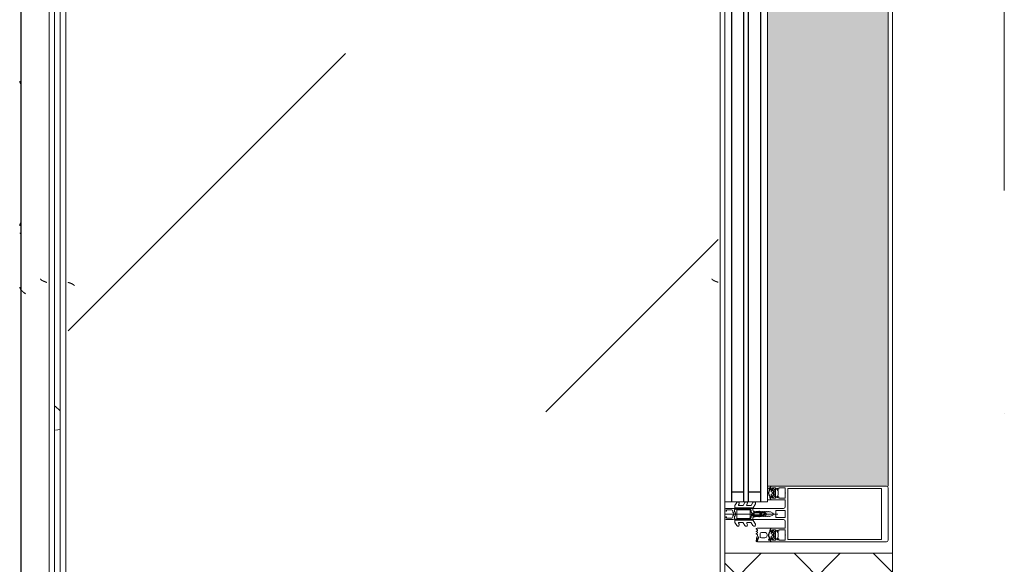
# Model space of a CAD drawing. Header units: millimetres. Extents: x -3267 to 40126, y 29201 to 102288.
# Tile 247 of 256: x 9044 to 9926, y 67469 to 67956. Entities that reach past the tile are written whole.
import ezdxf

# ---------------------------------------------------------------- set-up
doc = ezdxf.new("R2010")
doc.units = ezdxf.units.MM
doc.linetypes.add('4_ Штрихпунктир_ 10 х 2 мм', pattern=[1400, 1000, -200, 0, -200])
for name, color, linetype, lineweight in [('A-DETL-GENF-OTLN', 7, 'Continuous', 9), ('A-GLAZ-CURT-OTLN', 7, 'Continuous', 9), ('A-GLAZ-CWMG-OTLN', 7, 'Continuous', 9), ('A-WALL-____-MCUT', 7, 'Continuous', 9), ('A-WALL-____-OTLN', 7, 'Continuous', 9), ('A-WALL-____-PATT', 7, 'Continuous', 9), ('M-EQPM-____-OTLN', 7, 'Continuous', 9), ('S-GRID-____-OTLN', 7, 'Continuous', 9)]:
    doc.layers.add(name, color=color, linetype=linetype, lineweight=lineweight)

# ---------------------------------------------------------------- blocks, each defined once
blk = doc.blocks.new('FP_136-ВКК_02_К1_З_ЭОМ_кабель_')
at = {"layer": 'M-EQPM-____-OTLN', "color": 253, "true_color": 0xaaaaaa}
for p, q in [((1600, 630.11), (0, 630.11)), ((886.2, 630.58), (886.13, 630.01)), ((886.27, 630.99), (886.2, 630.58)), ((886.33, 631.22), (886.27, 630.99)), ((892.83, 631.28), (892.94, 631.27)), ((892.94, 631.27), (893.04, 631.27)), ((893.04, 631.27), (893.15, 631.26)), ((893.15, 631.26), (893.26, 631.25)), ((893.26, 631.25), (893.37, 631.24)), ((893.37, 631.24), (893.48, 631.22)), ((893.48, 631.22), (893.58, 631.2)), ((893.58, 631.2), (893.69, 631.18)), ((893.69, 631.18), (893.8, 631.16)), ((893.8, 631.16), (893.91, 631.13)), ((893.91, 631.13), (894.01, 631.1)), ((894.01, 631.1), (894.12, 631.07)), ((894.12, 631.07), (894.23, 631.04)), ((894.23, 631.04), (894.34, 631)), ((894.34, 631), (894.44, 630.96)), ((894.44, 630.96), (894.55, 630.92)), ((894.55, 630.92), (894.66, 630.88)), ((894.66, 630.88), (894.77, 630.83)), ((894.77, 630.83), (894.88, 630.78)), ((894.88, 630.78), (894.98, 630.73)), ((894.98, 630.73), (895.09, 630.68)), ((895.09, 630.68), (895.2, 630.62)), ((895.2, 630.62), (895.31, 630.57)), ((895.31, 630.57), (895.41, 630.51)), ((895.41, 630.51), (895.52, 630.44)), ((895.52, 630.44), (895.63, 630.38)), ((895.63, 630.38), (895.74, 630.31)), ((895.74, 630.31), (895.84, 630.24)), ((895.84, 630.24), (895.95, 630.17)), ((895.95, 630.17), (896.06, 630.1)), ((896.06, 630.1), (896.17, 630.02)), ((1019.92, 630.11), (1019.82, 630.02)), ((1020.01, 630.19), (1019.92, 630.11)), ((1020.1, 630.27), (1020.01, 630.19)), ((1020.2, 630.35), (1020.1, 630.27)), ((1020.29, 630.42), (1020.2, 630.35)), ((1020.39, 630.49), (1020.29, 630.42)), ((1020.48, 630.56), (1020.39, 630.49)), ((1020.57, 630.63), (1020.48, 630.56)), ((1020.67, 630.69), (1020.57, 630.63)), ((1020.76, 630.75), (1020.67, 630.69)), ((1020.86, 630.81), (1020.76, 630.75)), ((1020.95, 630.86), (1020.86, 630.81)), ((1021.04, 630.91), (1020.95, 630.86)), ((1021.14, 630.96), (1021.04, 630.91)), ((1021.23, 631), (1021.14, 630.96)), ((1021.32, 631.04), (1021.23, 631)), ((1021.42, 631.08), (1021.32, 631.04)), ((1021.51, 631.12), (1021.42, 631.08)), ((1021.61, 631.15), (1021.51, 631.12)), ((1021.7, 631.17), (1021.61, 631.15)), ((1021.79, 631.2), (1021.7, 631.17)), ((1021.89, 631.22), (1021.79, 631.2)), ((1021.98, 631.24), (1021.89, 631.22)), ((1022.08, 631.25), (1021.98, 631.24)), ((1022.17, 631.26), (1022.08, 631.25)), ((1022.26, 631.27), (1022.17, 631.26)), ((1022.36, 631.28), (1022.26, 631.27))]:
    blk.add_line(p, q, dxfattribs=at)
blk = doc.blocks.new('ПР_Крышка пояса - Тип 1-V135-ВКК_02_К1_З_ЭОМ_кабель_')
at = {"layer": 'M-EQPM-____-OTLN', "true_color": 0xaaaaaa}
h = blk.add_hatch(dxfattribs=at)
h.set_pattern_fill('FP_64', color=253, style=0, pattern_type=2)
h.set_pattern_definition([(320.116, (-67160, 7884.42), (-31.8804, -362.8687), [38.035, -418.388]), (264.979, (-67160, 7884.4), (382.1136, 70.1924), [30.356, -333.911]), (10.409, (-67162.66, 7854.18), (350.2335, -292.6756), [32.376, -356.132]), (316.302, (-67058.4, 7884.4), (-84.086, -539.927), [57.037, -627.411]), (6.609, (-67065.4, 7839.4), (494.8554, -472.8508), [48.567, -534.241]), (261.148, (-67058.4, 7884.4), (494.8496, -472.857), [45.536, -500.899]), (291.079, (-67083.8, 7833.83), (-204.5313, -301.9806), [37.963, -417.597]), (235.89, (-67083.8, 7833.83), (368.3755, -123.0973), [30.394, -334.332]), (341.523, (-67100.84, 7808.66), (163.8489, -425.0748), [32.367, -356.032]), (307.614, (-67160, 7884.42), (169.11016, -6.15234), [16.721, -313.638, 16.721, -322.758, -335.679]), (307.614, (-67160, 7884.42), (169.11016, -6.15234), [-669.838, 16.721, -318.958]), (277.531, (-67160, 7884.42), (200.36217, -133.088), [16.696, -176.575, 16.696, -305.591, -127.751]), (277.531, (-67160, 7884.42), (200.36217, -133.088), [-515.558, 16.696, -111.055]), (237.393, (-67160, 7997.24), (-11.4573, -270.066), [16.715, -109.913, 16.715, -378.366, -524.242]), (237.393, (-67160, 7997.24), (-11.4573, -270.066), [-521.709, 16.715, -507.527]), (227.382, (-67160, 8047.83), (50.8514, -295.0393), [16.727, -148.004, 16.727, -618.375]), (227.382, (-67160, 8047.83), (50.8514, -295.0393), [-181.458, -245.829, 16.727, -355.819])])
h.paths.add_polyline_path([(0, 600), (0, 600), (84.49, 595), (1600, 595), (1600, 600), (0, 600)])
h.paths.add_polyline_path([(0, 595), (35.28, 595), (0, 597.49)])
at = {"layer": 'M-EQPM-____-OTLN', "color": 253, "true_color": 0xaaaaaa}
blk.add_blockref('FP_136-ВКК_02_К1_З_ЭОМ_кабель_', (0, 0), dxfattribs=at)
blk = doc.blocks.new('АРФ_Витраж_Остекление - SI_38mm_TripGlz-4699070-ВКК_02_К1_З_ЭОМ_кабель_')
at = {"layer": 'A-GLAZ-CURT-OTLN', "color": 253, "true_color": 0xaaaaaa}
for p, q in [((-454, 0), (-454, -38)), ((454, -38), (454, 0)), ((-454, -38), (454, -38))]:
    blk.add_line(p, q, dxfattribs=at)
at = {"layer": 'A-GLAZ-CURT-OTLN', "color": 253, "lineweight": 25, "true_color": 0xaaaaaa}
for p, q in [((-454, -6), (454, -6)), ((-445, -6), (-445, -17)), ((445, -6), (445, -17)), ((-454, -17), (454, -17)), ((-454, -21), (454, -21)), ((-445, -21), (-445, -32)), ((445, -21), (445, -32)), ((-454, -32), (454, -32))]:
    blk.add_line(p, q, dxfattribs=at)
blk = doc.blocks.new('Rectangular Mullion - FWS-50-HI_Mull_CovCap-20mm_Mull-105mm_zoloto-5843151-ВКК_02_К1_З_ЭОМ_кабель_')
at = {"layer": 'A-GLAZ-CWMG-OTLN', "true_color": 0xf8f3e1}
blk.add_hatch(color=7, dxfattribs=at).paths.add_polyline_path([(8096, 74220), (8096, 75100), (7988, 75100), (7988, 74220), (8080.3, 74220)])
at = {"layer": 'A-GLAZ-CWMG-OTLN', "color": 253, "true_color": 0xaaaaaa}
blk.add_line((8096, 74220), (8096, 75100), dxfattribs=at)
blk = doc.blocks.new('Rectangular Mullion - HI_CovCap-20mm_Mull-105mm-V275-ВКК_02_К1_З_ЭОМ_кабель_')
at = {"layer": 'A-DETL-GENF-OTLN', "color": 253, "true_color": 0xaaaaaa}
for p, q in [((-25, 144.5), (-25, 130.68)), ((23.5, 146), (-23.5, 146)), ((25, 130.68), (25, 144.5)), ((-25, 136), (-25, 59.4)), ((-22.9, 135.44), (-22.9, 59.4)), ((22.9, 136), (22.9, 59.4)), ((25, 136), (25, 59.4)), ((-12.6, 53.5), (-12.6, 41.4)), ((-3.2, 46.1), (-3.2, 53.5)), ((-2.7, 54), (2.7, 54)), ((3.2, 53.5), (3.2, 46.1)), ((12.6, 41.4), (12.6, 53.5)), ((-21.76, 44.51), (-22.58, 43.54)), ((-22.24, 46.35), (-21.18, 47.41)), ((-20.47, 47.7), (-17.13, 47.7)), ((-16.42, 47.41), (-15.36, 46.35)), ((-15.02, 43.54), (-15.84, 44.51)), ((-5, 25.5), (-5, 52.5)), ((2.7, 45.6), (-2.7, 45.6)), ((0, 47.27), (0, 0)), ((5, 52.5), (5, 25.5)), ((15.02, 43.54), (15.84, 44.51)), ((15.36, 46.35), (16.42, 47.41)), ((17.13, 47.7), (20.47, 47.7)), ((21.18, 47.41), (22.24, 46.35)), ((21.76, 44.51), (22.58, 43.54)), ((-22.3, 40.8), (-22.9, 40.8)), ((-22.9, 40.2), (-21.62, 40.2)), ((-22.27, 39.59), (-22.55, 39.1)), ((-21.2, 42.9), (-21.2, 41.7)), ((-21.2, 32.6), (-21.2, 35.6)), ((-21.07, 39.62), (-21.08, 39.77)), ((-19.5, 43.4), (-20.7, 43.4)), ((-20.7, 41.2), (-20.42, 41.2)), ((-20.48, 39.51), (-20.66, 39.4)), ((-20.16, 41.35), (-19.24, 42.95)), ((-19.97, 39.2), (-20.02, 39.33)), ((-17.65, 44), (-19.95, 44)), ((-19.33, 39.22), (-19.48, 39.08)), ((-19.2, 37.6), (-18.4, 37.6)), ((-18.77, 39.04), (-18.85, 39.17)), ((-18.36, 42.95), (-17.44, 41.35)), ((-18.16, 39.23), (-18.26, 39.06)), ((-16.9, 43.4), (-18.1, 43.4)), ((-17.56, 39.21), (-17.67, 39.31)), ((-17.18, 41.2), (-16.9, 41.2)), ((-17.02, 39.56), (-17.07, 39.36)), ((-16.46, 39.68), (-16.59, 39.75)), ((-16.4, 41.7), (-16.4, 42.9)), ((-16.4, 35.6), (-16.4, 32.6)), ((-14.64, 40.8), (-15.29, 40.8)), ((-0.87, 36.5), (-1.7, 35.06)), ((-1.12, 34.47), (-0.43, 35.65)), ((0.43, 35.65), (1.12, 34.47)), ((1.7, 35.06), (0.87, 36.5)), ((14.64, 40.8), (15.29, 40.8)), ((16.4, 41.7), (16.4, 42.9)), ((16.46, 39.68), (16.59, 39.75)), ((16.9, 43.4), (18.1, 43.4)), ((17.18, 41.2), (16.9, 41.2)), ((17.02, 39.56), (17.07, 39.36)), ((18.36, 42.95), (17.44, 41.35)), ((17.56, 39.21), (17.67, 39.31)), ((17.65, 44), (19.95, 44)), ((18.16, 39.23), (18.26, 39.06)), ((18.77, 39.04), (18.85, 39.17)), ((20.16, 41.35), (19.24, 42.95)), ((19.33, 39.22), (19.48, 39.08)), ((19.5, 43.4), (20.7, 43.4)), ((19.97, 39.2), (20.02, 39.33)), ((20.7, 41.2), (20.42, 41.2)), ((20.48, 39.51), (20.66, 39.4)), ((21.07, 39.62), (21.08, 39.77)), ((21.2, 42.9), (21.2, 41.7)), ((22.9, 40.2), (21.62, 40.2)), ((22.27, 39.59), (22.55, 39.1)), ((22.3, 40.8), (22.9, 40.8)), ((-24.8, 29.2), (-23.51, 29.2)), ((-24.76, 28.3), (-24.76, 28.2)), ((-24.56, 28), (-23.89, 28)), ((-23.55, 28.9), (-24.16, 28.9)), ((-23.1, 29.29), (-20.89, 30.27)), ((-17.4, 31.6), (-20.2, 31.6)), ((-18.43, 28.95), (-17.96, 28.15)), ((-17.44, 28.15), (-16.96, 28.99)), ((-16.25, 28.99), (-15.76, 28.15)), ((-15.24, 28.15), (-14.75, 28.99)), ((-14.04, 28.99), (-13.55, 28.15)), ((-9.07, 27.17), (-5.65, 25.19)), ((-2.24, 31), (-2.45, 30.87)), ((-2.45, 30.53), (-2.25, 30.41)), ((-1.89, 34.49), (-2.1, 32.75)), ((-1.33, 33.68), (-1.33, 33.78)), ((-1.25, 31.1), (0.74, 31.1)), ((-0.6, 32.5), (-0.6, 32.42)), ((0.84, 33), (-0.1, 33)), ((0.6, 32.3), (0.93, 32.3)), ((1.02, 31.78), (0.74, 32.06)), ((1.33, 33.78), (1.33, 33.68)), ((2.1, 32.75), (1.89, 34.49)), ((2.45, 30.87), (2.24, 31)), ((2.25, 30.41), (2.45, 30.53)), ((5.65, 25.19), (9.07, 27.17)), ((-7.75, 16.23), (-10.41, 17.77)), ((-7.75, 23.52), (-10.33, 25.01)), ((-9.07, 19.88), (-8.25, 19.41)), ((-7.5, 19.84), (-7.5, 23.08)), ((-5.4, 9.3), (-5.4, 24.76)), ((-3.5, 25), (-4.5, 25)), ((-3.9, 22), (-3.9, 11)), ((-3.4, 22.5), (3.4, 22.5)), ((-3.3, 23.5), (-1.9, 23.5)), ((-1.7, 23.7), (-1.7, 24.9)), ((-1.4, 24.49), (-1.4, 23.99)), ((-1.1, 23.82), (-0.5, 24.17)), ((0.3, 26.2), (-1.09, 26.2)), ((0.43, 25), (0.2, 25)), ((0.34, 25.28), (0.58, 25.52)), ((0.5, 24.17), (1.42, 23.63)), ((1.92, 23.5), (3.3, 23.5)), ((4.5, 25), (3.5, 25)), ((3.9, 11), (3.9, 22)), ((4.3, 22.5), (4.3, 9.4)), ((5.4, 24.76), (5.4, 9.3)), ((7.5, 23.08), (7.5, 19.84)), ((10.33, 25.01), (7.75, 23.52)), ((10.41, 17.77), (7.75, 16.23)), ((8.25, 19.41), (9.07, 19.88)), ((-7.62, 8.87), (-10.41, 10.48)), ((-9.07, 12.6), (-8.25, 12.12)), ((-7.5, 12.55), (-7.5, 15.8)), ((3.4, 10.5), (-3.4, 10.5)), ((-1.7, 9), (-2, 8.69)), ((2, 8.69), (1.7, 9)), ((7.5, 15.8), (7.5, 12.55)), ((10.41, 10.48), (7.62, 8.87)), ((8.25, 12.12), (9.07, 12.6)), ((-5.9, 8.8), (-7.37, 8.8)), ((-5, 1), (-5, 6.7)), ((-2.71, 8.4), (-4.02, 8.4)), ((-3.7, 1.7), (-3.7, 6)), ((-2.7, 7), (-2.13, 7)), ((-1.42, 7.29), (-0.71, 8.01)), ((0.71, 8.01), (1.42, 7.29)), ((2.13, 7), (2.7, 7)), ((3.3, 8.4), (2.71, 8.4)), ((3.7, 6), (3.7, 1.7)), ((7.37, 8.8), (5.9, 8.8))]:
    blk.add_line(p, q, dxfattribs=at)
at = {"layer": 'A-DETL-GENF-OTLN', "color": 253, "true_color": 0xaaaaaa, "flags": 128}
for points in [[(22.9, 130.68), (22.9, 140.2), (-22.9, 140.2), (-22.9, 130.68)], [(-19.05, 45.1), (-23.5, 45.1), (-23.5, 42.4), (-22.3, 42.4), (-22.3, 41.8), (-23.1, 41), (-25, 41), (-25, 57.79), (-25, 61)], [(-19.05, 54), (-23.5, 54), (-23.5, 48.3), (-22.3, 48.3), (-22.3, 47.7), (-22.95, 47.05)], [(22.9, 61), (22.9, 57.79), (22.9, 56.3), (11.2, 56.3), (-11.2, 56.3), (-22.9, 56.3), (-22.9, 57.79), (-22.9, 61)], [(-14.65, 47.05), (-15.3, 47.7), (-15.3, 48.3), (-14.1, 48.3), (-14.1, 54), (-18.55, 54)], [(-6.5, 54), (-11.2, 54), (-12.1, 54)], [(12.1, 54), (11.2, 54), (6.5, 54)], [(18.55, 54), (14.1, 54), (14.1, 48.3), (15.3, 48.3), (15.3, 47.7), (14.65, 47.05)], [(25, 61), (25, 57.79), (25, 41), (23.1, 41), (22.3, 41.8), (22.3, 42.4), (23.5, 42.4), (23.5, 45.1), (19.05, 45.1)], [(22.95, 47.05), (22.3, 47.7), (22.3, 48.3), (23.5, 48.3), (23.5, 54), (19.05, 54)], [(-13.1, 40.9), (-14.4, 40.9), (-15.3, 41.8), (-15.3, 42.4), (-14.1, 42.4), (-14.1, 45.1), (-18.55, 45.1)], [(18.55, 45.1), (14.1, 45.1), (14.1, 42.4), (15.3, 42.4), (15.3, 41.8), (14.4, 40.9), (13.1, 40.9)], [(-23.5, 40.8), (-25, 40.8), (-25, 29.4)], [(-22.5, 43.09), (-22, 42.8), (-22, 42.67)], [(-16.05, 40.2), (-14.75, 40.1), (-16.02, 40.1), (-16.02, 39.94)], [(-15.6, 42.67), (-15.6, 42.8), (-15.1, 43.09)], [(-13.03, 28.15), (-12.6, 28.9), (-12.6, 40.8), (-13.95, 40.8)], [(-0.87, 42.8), (-2, 40.84), (-2, 39.84), (-2.5, 39.55), (-2, 39.26), (-2, 38.04), (-2.5, 37.75), (-2, 37.46), (-2, 36.24), (-2.5, 35.95), (-2, 35.66), (-2, 34.44), (-2.5, 34.15), (-2, 33.86), (-2, 32.64), (-2.5, 32.35), (-2, 32.06), (-2, 30.84), (-2.5, 30.55), (-2, 30.26), (-2, 29.04), (-2.5, 28.75), (-2, 28.46), (-2, 27.24), (-2.5, 26.95), (-2.5, 26)], [(2.5, 26), (2, 26.29), (2, 27.51), (2.5, 27.8), (2, 28.09), (2, 29.31), (2.5, 29.6), (2, 29.89), (2, 31.11), (2.5, 31.4), (2, 31.69), (2, 32.91), (2.5, 33.2), (2, 33.49), (2, 34.71), (2.5, 35), (2, 35.29), (2, 36.51), (2.5, 36.8), (2, 37.09), (2, 38.31), (2.5, 38.6), (2, 38.89), (2, 40.84), (0.87, 42.8)], [(12.6, 38), (12.6, 40.8), (13.95, 40.8)], [(16.05, 40.2), (14.75, 40.1), (16.02, 40.1), (16.02, 39.94)], [(15.6, 42.67), (15.6, 42.8), (15.1, 43.09)], [(22.5, 43.09), (22, 42.8), (22, 42.67)], [(23.5, 40.8), (25, 40.8), (25, 38)], [(-0.35, 31.99), (0.1, 31.73), (-1.23, 31.6)], [(0.4, 31.8), (0.4, 31.9), (0.4, 32.1)], [(-3.41, 25), (-5, 25), (-5, 9.1)], [(-4.51, 8.95), (-4.3, 11), (-4.3, 22.5)], [(-1.55, 25.25), (-1.17, 25.64), (-0.2, 25.7), (-0.42, 25.6), (-1.25, 24.85)], [(-0.1, 25.3), (-0.1, 25.4), (0, 25.42)], [(5, 1), (5, 25), (3.41, 25)], [(-2.65, 1), (-2.65, 1.4), (-3.4, 1.4)], [(3.4, 1.4), (2.65, 1.4), (2.65, 1)]]:
    blk.add_lwpolyline(points, dxfattribs=at)
blk.add_lwpolyline([(0, 37), (0, 35.9)], close=True, dxfattribs=at)
at = {"layer": 'A-DETL-GENF-OTLN', "color": 253, "true_color": 0xaaaaaa}
for centre, radius, start, end in [((-23.5, 144.5), 1.5, 90, 180), ((23.5, 144.5), 1.5, 360, 90), ((-18.8, 53.94), 0.256, 12.68038, 167.31962), ((-12.1, 53.5), 0.5, 90, 180), ((-6.5, 52.5), 1.5, 360, 90), ((-2.7, 53.5), 0.5, 90, 180), ((2.7, 53.5), 0.5, 0, 90), ((6.5, 52.5), 1.5, 90, 180), ((12.1, 53.5), 0.5, 0, 90), ((18.8, 53.94), 0.256, 12.68038, 167.31962), ((-22.59, 46.7), 0.5, 135, 315), ((-21.15, 44), 0.8, 22.61561, 140.00332), ((-20.47, 46.7), 1, 90, 135), ((-19.95, 44.5), 0.5, 202.62239, 269.99966), ((-18.8, 45.04), 0.256, 12.68038, 167.31962), ((-17.65, 44.5), 0.5, 269.99881, 337.37914), ((-16.45, 44), 0.8, 40.00306, 157.37723), ((-17.13, 46.7), 1, 45, 90), ((-15.01, 46.7), 0.5, 225, 45), ((-2.7, 46.1), 0.5, 180, 270), ((2.7, 46.1), 0.5, 270, 0), ((15.01, 46.7), 0.5, 135, 315), ((16.45, 44), 0.8, 22.62277, 139.99694), ((17.13, 46.7), 1, 90, 135), ((17.65, 44.5), 0.5, 202.62086, 270.00119), ((18.8, 45.04), 0.256, 12.68038, 167.31962), ((19.95, 44.5), 0.5, 270.00034, 337.37761), ((21.15, 44), 0.8, 39.99668, 157.38439), ((20.47, 46.7), 1, 45, 90), ((22.59, 46.7), 0.5, 225, 45), ((-22.9, 39.55), 0.65, 90, 270), ((-23.2, 40.8), 0.3, 180, 0), ((-22.9, 39.3), 0.4, 269.99999, 330.00626), ((-22.35, 43.35), 0.3, 140.01031, 239.99507), ((-22.3, 41.1), 0.3, 270.90521, 359.98148), ((-21.41, 39.09), 1, 90.82716, 149.99773), ((-18.96, 41.89), 3.14, 165.49788, 194.50212), ((-21.62, 39.7), 0.5, 54.92212, 90), ((-21.42, 39.75), 0.339, 3.00251, 90.82171), ((-18.8, 43.71), 4.4, 234.92212, 305.84121), ((-20.7, 42.9), 0.5, 89.98992, 180.01008), ((-20.7, 41.7), 0.5, 179.98974, 270.01026), ((-19.2, 35.6), 2, 89.99744, 180.00256), ((-20.8, 39.64), 0.272, 183.0147, 299.98901), ((-20.32, 39.23), 0.316, 18.00331, 119.99297), ((-20.42, 41.5), 0.3, 269.98791, 330.00644), ((-19.69, 39.29), 0.3, 197.9991, 314.99946), ((-19.5, 43.1), 0.3, 329.99756, 90.00642), ((-19.11, 38.99), 0.316, 32.98956, 135.00901), ((-18.52, 39.21), 0.3, 213.00146, 329.99975), ((-18.1, 43.1), 0.3, 89.99872, 209.99731), ((-18.4, 35.6), 2, 0.00207, 89.99793), ((-17.88, 39.07), 0.316, 48.00262, 149.99741), ((-17.36, 39.43), 0.3, 227.99716, 345.00452), ((-17.18, 41.5), 0.3, 209.995, 270.01065), ((-16.73, 39.48), 0.3, 63.00317, 164.99853), ((-16.9, 42.9), 0.5, 0.00918, 89.99082), ((-16.9, 41.7), 0.5, 270.00904, 359.99096), ((-16.32, 39.94), 0.3, 243.00899, 359.98883), ((-16.05, 39.9), 0.3, 90, 125.84121), ((-18.64, 41.89), 3.14, 346.80247, 14.483), ((-15.29, 41.1), 0.3, 166.80247, 270), ((-15.25, 43.35), 0.3, 299.99829, 40.01132), ((-14.83, 40.53), 0.33, 270.00002, 54.90994), ((-14.75, 40.6), 0.5, 269.99115, 352.82633), ((-13.95, 40.5), 0.3, 90.00299, 172.8115), ((-13.1, 41.4), 0.5, 270, 0), ((0, 42.3), 1, 30, 150), ((0, 36), 1, 90.02865, 150), ((0, 35.4), 0.5, 90.0573, 150), ((0, 36), 1, 30, 89.97135), ((0, 35.4), 0.5, 30, 89.9427), ((13.1, 41.4), 0.5, 180, 270), ((13.95, 40.5), 0.3, 7.1885, 89.99701), ((14.75, 40.6), 0.5, 187.17367, 270.00885), ((14.83, 40.53), 0.33, 125.09006, 269.99998), ((15.25, 43.35), 0.3, 139.98868, 240.00171), ((15.29, 41.1), 0.3, 270, 13.19753), ((18.64, 41.89), 3.14, 165.517, 193.19753), ((16.32, 39.94), 0.3, 180.01117, 296.99101), ((16.05, 39.9), 0.3, 54.15879, 90), ((18.8, 43.71), 4.4, 234.15879, 305.07788), ((16.9, 42.9), 0.5, 90.00918, 179.99082), ((16.9, 41.7), 0.5, 180.00904, 269.99096), ((16.73, 39.48), 0.3, 15.00147, 116.99683), ((17.36, 39.43), 0.3, 194.99548, 312.00284), ((17.18, 41.5), 0.3, 269.98935, 330.005), ((17.88, 39.07), 0.316, 30.00259, 131.99738), ((18.1, 43.1), 0.3, 330.00269, 90.00128), ((18.52, 39.21), 0.3, 210.00025, 326.99854), ((19.11, 38.99), 0.316, 44.99099, 147.01044), ((19.5, 43.1), 0.3, 89.99358, 210.00244), ((19.69, 39.29), 0.3, 225.00054, 342.0009), ((20.32, 39.23), 0.316, 60.00703, 161.99669), ((20.42, 41.5), 0.3, 209.99356, 270.01209), ((20.8, 39.64), 0.272, 240.01099, 356.9853), ((20.7, 42.9), 0.5, 359.98992, 90.01008), ((20.7, 41.7), 0.5, 269.98974, 0.01026), ((21.42, 39.75), 0.339, 89.17829, 176.99749), ((21.62, 39.7), 0.5, 90, 125.07788), ((21.41, 39.09), 1, 30.00227, 89.17284), ((18.96, 41.89), 3.14, 345.49788, 14.50212), ((22.3, 41.1), 0.3, 180.01852, 269.09479), ((22.35, 43.35), 0.3, 300.00493, 39.98969), ((22.9, 39.3), 0.4, 209.99374, 270.00001), ((23.2, 40.8), 0.3, 180, 0), ((22.9, 39.55), 0.65, 270, 90), ((-24.8, 29.4), 0.2, 180.00831, 269.99607), ((-24.16, 28.3), 0.6, 89.98982, 180.01236), ((-24.56, 28.2), 0.2, 179.96202, 270.02268), ((-23.89, 38.7), 10.7, 270.00064, 296.66019), ((-23.55, 35.2), 6.3, 270.00036, 298.07213), ((-23.51, 30.2), 1, 270.00453, 293.99379), ((-20.2, 32.6), 1, 179.99283, 270.00717), ((-20.75, 29.95), 0.35, 298.07479, 113.99842), ((-18.86, 28.68), 0.51, 31.80694, 116.66143), ((-17.7, 28.3), 0.3, 209.9964, 330.0036), ((-17.4, 32.6), 1, 270.00127, 359.99873), ((-16.6, 28.79), 0.41, 29.9985, 150.0015), ((-15.5, 28.3), 0.3, 209.9964, 330.0036), ((-14.4, 28.79), 0.41, 30.00523, 149.99477), ((-13.29, 28.3), 0.3, 209.9964, 330.0036), ((-9.68, 26.13), 1.3, 154.41173, 240), ((-9.72, 26.04), 1.3, 60, 150), ((-3.41, 26.5), 1.5, 270, 10.22002), ((-2.35, 30.7), 0.2, 120, 240), ((17.75, 30.31), 20, 179.72362, 190.22002), ((17.75, 30.31), 20, 173, 178.04971), ((-0.4, 34.31), 1.5, 150, 173), ((-1.25, 30.9), 0.2, 90, 179.3132), ((46.55, 30.33), 48, 179.3132, 184.71248), ((46.55, 30.33), 48, 176, 178.23414), ((-1.23, 31.8), 0.2, 178.23414, 270), ((0.27, 33.67), 1.6, 150, 176), ((-0.1, 32.5), 0.5, 90, 180), ((-0.1, 32.42), 0.5, 180, 240), ((0.2, 31.9), 0.2, 240, 0), ((0.2, 31.8), 0.2, 270, 0), ((0.6, 32.1), 0.2, 90, 180), ((0.6, 31.92), 0.2, 45, 180), ((0.74, 31.5), 0.4, 270, 45), ((0.84, 33.5), 0.5, 270, 3.83017), ((0.93, 31.8), 0.5, 1.77701, 90), ((-0.27, 33.67), 1.6, 4, 30), ((-46.55, 30.33), 48, 354.4962, 1.77701), ((-46.55, 30.33), 48, 3.83017, 4), ((0.4, 34.31), 1.5, 7, 30), ((3.41, 26.5), 1.5, 169.77998, 270), ((-17.75, 30.31), 20, 349.77998, 0.27638), ((-17.75, 30.31), 20, 1.95029, 7), ((2.35, 30.7), 0.2, 300, 60), ((9.72, 26.04), 1.3, 30, 120), ((9.68, 26.13), 1.3, 300, 25.58827), ((-9.81, 18.81), 1.2, 150, 240), ((-9.72, 18.76), 1.3, 60, 150), ((-8, 19.84), 0.5, 240, 0), ((-8, 23.08), 0.5, 360, 60), ((-5.9, 24.76), 0.5, 360, 60), ((-4.5, 25.5), 0.5, 180, 270), ((-3.3, 22.5), 1, 90, 180), ((-3.4, 22), 0.5, 90, 180), ((-3.5, 26), 1, 270, 0), ((-1.9, 23.7), 0.2, 270, 0), ((-1.2, 24.9), 0.5, 135, 180), ((-0.9, 24.49), 0.5, 135, 180), ((-1.2, 23.99), 0.2, 180, 300), ((-1.09, 26.4), 0.2, 184.71248, 270), ((-1.02, 25.5), 0.2, 90, 135), ((-0.42, 25.4), 0.2, 90, 135), ((0, 23.3), 1, 60, 120), ((-0.3, 25.4), 0.2, 360, 90), ((-0.2, 25.5), 0.2, 360, 90), ((0.2, 25.3), 0.3, 180, 270), ((0.2, 25.42), 0.2, 180, 315), ((0.3, 25.8), 0.4, 315, 90), ((0.43, 25.8), 0.8, 270, 354.4962), ((1.92, 24.5), 1, 240, 270), ((3.5, 26), 1, 180, 270), ((3.3, 22.5), 1, 360, 90), ((3.4, 22), 0.5, 360, 90), ((4.5, 25.5), 0.5, 270, 360), ((5.9, 24.76), 0.5, 120, 180), ((8, 23.08), 0.5, 120, 180), ((8, 19.84), 0.5, 180, 300), ((9.72, 18.76), 1.3, 30, 120), ((9.81, 18.81), 1.2, 300, 30), ((-9.81, 11.52), 1.2, 150, 240), ((-9.72, 11.47), 1.3, 60, 150), ((-8, 12.55), 0.5, 240, 0), ((-8, 15.8), 0.5, 360, 60), ((-7.37, 9.3), 0.5, 240, 270), ((-5.9, 9.3), 0.5, 270, 0), ((-4, 9.1), 1, 180, 216.8699), ((-4.02, 8.9), 0.5, 174, 270), ((-3.4, 11), 0.5, 180, 270), ((0, 7.3), 2.4, 45, 135), ((3.3, 9.4), 1, 270, 0), ((3.4, 11), 0.5, 270, 0), ((5.9, 9.3), 0.5, 180, 270), ((7.37, 9.3), 0.5, 270, 300), ((8, 15.8), 0.5, 120, 180), ((8, 12.55), 0.5, 180, 300), ((9.72, 11.47), 1.3, 30, 120), ((9.81, 11.52), 1.2, 300, 30), ((-4, 6.7), 1, 143.1301, 180), ((-4, 1), 1, 180, 270), ((-5.6, 7.9), 1, 323.1301, 36.8699), ((-2.7, 6), 1, 90, 180), ((-3.4, 1.7), 0.3, 180, 270), ((-3.65, 1), 1, 270, 0), ((-2.71, 9.4), 1, 270, 315), ((-2.13, 8), 1, 270, 315), ((0, 7.3), 1, 45, 135), ((2.13, 8), 1, 225, 270), ((2.71, 9.4), 1, 225, 270), ((3.65, 1), 1, 180, 270), ((2.7, 6), 1, 360, 90), ((3.4, 1.7), 0.3, 270, 0), ((4, 1), 1, 270, 0)]:
    blk.add_arc(centre, radius, start, end, dxfattribs=at)
blk = doc.blocks.new('FP_554-ВКК_02_К1_З_ЭОМ_кабель_')
at = {"layer": 'M-EQPM-____-OTLN', "color": 7, "true_color": 0xffffff}
for p, q in [((1639.39, 582.49), (1639.34, 582.49)), ((1639.44, 582.5), (1639.39, 582.49)), ((1639.48, 582.51), (1639.44, 582.5)), ((1639.53, 582.52), (1639.48, 582.51)), ((1639.58, 582.54), (1639.53, 582.52)), ((1639.62, 582.56), (1639.58, 582.54)), ((1639.67, 582.58), (1639.62, 582.56)), ((1639.72, 582.61), (1639.67, 582.58)), ((1639.77, 582.64), (1639.72, 582.61)), ((1639.81, 582.67), (1639.77, 582.64)), ((1639.86, 582.7), (1639.81, 582.67)), ((1639.91, 582.74), (1639.86, 582.7)), ((1639.95, 582.78), (1639.91, 582.74)), ((1640, 582.82), (1639.95, 582.78)), ((1640.06, 582.88), (1640.01, 582.83)), ((1640.1, 582.93), (1640.06, 582.88)), ((1640.15, 582.98), (1640.1, 582.93)), ((1640.2, 583.04), (1640.15, 582.98)), ((1640.25, 583.1), (1640.2, 583.04)), ((1640.3, 583.17), (1640.25, 583.1)), ((1640.35, 583.23), (1640.3, 583.17)), ((1640.4, 583.3), (1640.35, 583.23)), ((1640.44, 583.37), (1640.4, 583.3)), ((1640.49, 583.45), (1640.44, 583.37)), ((1640.54, 583.52), (1640.49, 583.45)), ((1640.59, 583.6), (1640.54, 583.52)), ((1640.64, 583.68), (1640.59, 583.6)), ((1640.69, 583.77), (1640.64, 583.68)), ((1640.74, 583.86), (1640.69, 583.77)), ((1640.78, 583.95), (1640.74, 583.86)), ((1640.83, 584.04), (1640.78, 583.95)), ((1640.88, 584.13), (1640.83, 584.04)), ((1640.93, 584.23), (1640.88, 584.13)), ((1640.98, 584.33), (1640.93, 584.23)), ((1641.03, 584.43), (1640.98, 584.33)), ((1641.08, 584.53), (1641.03, 584.43)), ((1641.12, 584.64), (1641.08, 584.53)), ((1641.17, 584.74), (1641.12, 584.64)), ((1641.22, 584.85), (1641.17, 584.74)), ((1641.27, 584.96), (1641.22, 584.85)), ((1641.32, 585.08), (1641.27, 584.96)), ((1641.37, 585.19), (1641.32, 585.08)), ((1641.42, 585.31), (1641.37, 585.19)), ((1641.46, 585.42), (1641.42, 585.31)), ((1641.51, 585.54), (1641.46, 585.42)), ((1641.56, 585.66), (1641.51, 585.54)), ((1641.61, 585.79), (1641.56, 585.66)), ((1641.66, 585.91), (1641.61, 585.79)), ((1641.71, 586.03), (1641.66, 585.91)), ((1641.76, 586.16), (1641.71, 586.03)), ((1641.81, 586.29), (1641.76, 586.16)), ((1641.85, 586.41), (1641.81, 586.29)), ((1641.9, 586.54), (1641.85, 586.41)), ((1641.95, 586.67), (1641.9, 586.54)), ((1642, 586.8), (1641.95, 586.67)), ((1642.05, 586.93), (1642, 586.8)), ((1642.1, 587.07), (1642.05, 586.93)), ((1642.15, 587.2), (1642.1, 587.07)), ((1642.19, 587.33), (1642.15, 587.2)), ((1642.24, 587.46), (1642.19, 587.33)), ((1642.29, 587.6), (1642.24, 587.46)), ((1642.34, 587.73), (1642.29, 587.6)), ((1642.39, 587.87), (1642.34, 587.73)), ((1642.44, 588), (1642.39, 587.87))]:
    blk.add_line(p, q, dxfattribs=at)
blk = doc.blocks.new('FP_555-ВКК_02_К1_З_ЭОМ_кабель_')
at = {"layer": 'M-EQPM-____-OTLN', "color": 7, "true_color": 0xffffff}
for p, q in [((1643.47, 8.86), (1643.42, 8.74)), ((1643.52, 8.97), (1643.47, 8.86)), ((1643.56, 9.09), (1643.52, 8.97)), ((1643.61, 9.21), (1643.56, 9.09)), ((1643.66, 9.32), (1643.61, 9.21)), ((1643.71, 9.43), (1643.66, 9.32)), ((1643.76, 9.54), (1643.71, 9.43)), ((1643.81, 9.65), (1643.76, 9.54)), ((1643.86, 9.75), (1643.81, 9.65)), ((1643.91, 9.86), (1643.86, 9.75)), ((1643.96, 9.96), (1643.91, 9.86)), ((1644.01, 10.06), (1643.96, 9.96)), ((1644.06, 10.16), (1644.01, 10.06)), ((1644.1, 10.25), (1644.06, 10.16)), ((1644.15, 10.34), (1644.1, 10.25)), ((1644.2, 10.43), (1644.15, 10.34)), ((1644.25, 10.52), (1644.2, 10.43)), ((1644.3, 10.6), (1644.25, 10.52)), ((1644.35, 10.69), (1644.3, 10.6)), ((1644.4, 10.76), (1644.35, 10.69)), ((1644.45, 10.84), (1644.4, 10.76)), ((1644.5, 10.91), (1644.45, 10.84)), ((1644.55, 10.99), (1644.5, 10.91)), ((1644.6, 11.05), (1644.55, 10.99)), ((1644.64, 11.12), (1644.6, 11.05)), ((1644.69, 11.18), (1644.64, 11.12)), ((1644.74, 11.24), (1644.69, 11.18)), ((1644.79, 11.3), (1644.74, 11.24)), ((1644.84, 11.35), (1644.79, 11.3)), ((1644.89, 11.4), (1644.84, 11.35)), ((1644.94, 11.45), (1644.89, 11.4)), ((1644.99, 11.49), (1644.94, 11.45)), ((1645.04, 11.53), (1644.99, 11.49)), ((1645.09, 11.57), (1645.04, 11.53)), ((1645.14, 11.61), (1645.09, 11.57)), ((1645.18, 11.64), (1645.14, 11.61)), ((1645.23, 11.66), (1645.18, 11.64)), ((1645.28, 11.69), (1645.23, 11.66)), ((1645.33, 11.71), (1645.28, 11.69)), ((1645.38, 11.73), (1645.33, 11.71)), ((1645.43, 11.74), (1645.38, 11.73)), ((1645.48, 11.76), (1645.43, 11.74)), ((1645.53, 11.76), (1645.48, 11.76)), ((1645.58, 11.77), (1645.53, 11.76)), ((1642.53, 6.39), (1642.48, 6.26)), ((1642.58, 6.53), (1642.53, 6.39)), ((1642.63, 6.66), (1642.58, 6.53)), ((1642.68, 6.8), (1642.63, 6.66)), ((1642.73, 6.93), (1642.68, 6.8)), ((1642.78, 7.07), (1642.73, 6.93)), ((1642.83, 7.2), (1642.78, 7.07)), ((1642.88, 7.33), (1642.83, 7.2)), ((1642.93, 7.46), (1642.88, 7.33)), ((1642.98, 7.6), (1642.93, 7.46)), ((1643.02, 7.73), (1642.98, 7.6)), ((1643.07, 7.86), (1643.02, 7.73)), ((1643.12, 7.99), (1643.07, 7.86)), ((1643.17, 8.11), (1643.12, 7.99)), ((1643.22, 8.24), (1643.17, 8.11)), ((1643.27, 8.37), (1643.22, 8.24)), ((1643.32, 8.49), (1643.27, 8.37)), ((1643.37, 8.61), (1643.32, 8.49)), ((1643.42, 8.74), (1643.37, 8.61))]:
    blk.add_line(p, q, dxfattribs=at)
blk = doc.blocks.new('ПР_Низ пояс - Тип 1-V553-ВКК_02_К1_З_ЭОМ_кабель_')
at = {"layer": 'M-EQPM-____-OTLN', "true_color": 0xffffff}
h = blk.add_hatch(dxfattribs=at)
h.set_pattern_fill('FP_223', style=0, pattern_type=2)
h.set_pattern_definition([(135, (-65860, 6950), (-1000, 1e-13), [50, -1364.214]), (135, (-65360, 6950), (-1000, 1e-13), [50, -1364.214]), (135, (-65360, 7450), (-1000, 1e-13), [50, -1364.214]), (135, (-66074.64, 7664.64), (-1000, 1e-13), [403.55, -1010.664]), (135, (-65574.64, 7664.64), (-1000, 1e-13), [403.55, -1010.664]), (135, (-66074.64, 7164.64), (-1000, 1e-13), [403.55, -1010.664]), (135, (-65574.64, 7164.64), (-1000, 1e-13), [453.55, -960.664])])
h.paths.add_polyline_path([(800, 6.26), (2400, 6.26), (2400, 588), (800, 588), (800, 19.98)])
at = {"layer": 'M-EQPM-____-OTLN', "color": 253, "true_color": 0xaaaaaa}
for p, q in [((800, 595), (2400, 595)), ((800, 590), (2400, 590)), ((800, 4.26), (2400, 4.26)), ((800, 0), (2400, 0))]:
    blk.add_line(p, q, dxfattribs=at)
for name in ['FP_554-ВКК_02_К1_З_ЭОМ_кабель_', 'FP_555-ВКК_02_К1_З_ЭОМ_кабель_']:
    blk.add_blockref(name, (0, 0), dxfattribs=at)
blk = doc.blocks.new('FP_557-ВКК_02_К1_З_ЭОМ_кабель_')
at = {"layer": 'M-EQPM-____-OTLN', "color": 7, "true_color": 0xffffff}
for p, q in [((842.76, 608.21), (842.71, 608.08)), ((842.81, 608.34), (842.76, 608.21)), ((842.86, 608.47), (842.81, 608.34)), ((842.91, 608.6), (842.86, 608.47)), ((842.96, 608.73), (842.91, 608.6)), ((843.01, 608.86), (842.96, 608.73)), ((843.06, 608.98), (843.01, 608.86)), ((843.11, 609.11), (843.06, 608.98)), ((843.15, 609.23), (843.11, 609.11)), ((843.2, 609.36), (843.15, 609.23)), ((843.25, 609.48), (843.2, 609.36)), ((843.3, 609.6), (843.25, 609.48)), ((843.35, 609.72), (843.3, 609.6)), ((843.4, 609.83), (843.35, 609.72)), ((843.45, 609.95), (843.4, 609.83)), ((843.5, 610.06), (843.45, 609.95)), ((843.55, 610.18), (843.5, 610.06)), ((843.6, 610.28), (843.55, 610.18)), ((843.65, 610.39), (843.6, 610.28)), ((843.69, 610.5), (843.65, 610.39)), ((843.74, 610.6), (843.69, 610.5)), ((843.79, 610.7), (843.74, 610.6)), ((843.84, 610.8), (843.79, 610.7)), ((843.89, 610.9), (843.84, 610.8)), ((843.94, 610.99), (843.89, 610.9)), ((843.99, 611.09), (843.94, 610.99)), ((844.04, 611.18), (843.99, 611.09)), ((844.09, 611.26), (844.04, 611.18)), ((844.14, 611.35), (844.09, 611.26)), ((844.19, 611.43), (844.14, 611.35)), ((844.23, 611.51), (844.19, 611.43)), ((844.28, 611.58), (844.23, 611.51)), ((844.33, 611.66), (844.28, 611.58)), ((844.38, 611.73), (844.33, 611.66)), ((844.43, 611.8), (844.38, 611.73)), ((844.48, 611.86), (844.43, 611.8)), ((844.53, 611.93), (844.48, 611.86)), ((844.58, 611.98), (844.53, 611.93)), ((844.63, 612.04), (844.58, 611.98)), ((844.68, 612.09), (844.63, 612.04)), ((844.73, 612.14), (844.68, 612.09)), ((844.77, 612.19), (844.73, 612.14)), ((844.82, 612.24), (844.77, 612.19)), ((844.87, 612.28), (844.82, 612.24)), ((844.92, 612.31), (844.87, 612.28)), ((844.97, 612.35), (844.92, 612.31)), ((845.02, 612.38), (844.97, 612.35)), ((845.07, 612.41), (845.02, 612.38)), ((845.12, 612.43), (845.07, 612.41)), ((845.17, 612.45), (845.12, 612.43)), ((845.22, 612.47), (845.17, 612.45)), ((845.27, 612.49), (845.22, 612.47)), ((845.31, 612.5), (845.27, 612.49)), ((845.36, 612.51), (845.31, 612.5)), ((845.41, 612.51), (845.36, 612.51)), ((842.37, 607.14), (842.32, 607)), ((842.42, 607.27), (842.37, 607.14)), ((842.47, 607.41), (842.42, 607.27)), ((842.52, 607.54), (842.47, 607.41)), ((842.57, 607.67), (842.52, 607.54)), ((842.61, 607.81), (842.57, 607.67)), ((842.66, 607.94), (842.61, 607.81)), ((842.71, 608.08), (842.66, 607.94))]:
    blk.add_line(p, q, dxfattribs=at)
blk = doc.blocks.new('FP_558-ВКК_02_К1_З_ЭОМ_кабель_')
at = {"layer": 'M-EQPM-____-OTLN', "color": 7, "true_color": 0xffffff}
for p, q in [((832.17, 626.13), (832.07, 626)), ((832.27, 626.25), (832.17, 626.13)), ((832.37, 626.38), (832.27, 626.25)), ((832.46, 626.5), (832.37, 626.38)), ((832.56, 626.63), (832.46, 626.5)), ((832.66, 626.75), (832.56, 626.63)), ((832.75, 626.88), (832.66, 626.75)), ((832.85, 627), (832.75, 626.88)), ((832.95, 627.13), (832.85, 627)), ((833.05, 627.25), (832.95, 627.13)), ((833.14, 627.37), (833.05, 627.25)), ((833.24, 627.49), (833.14, 627.37)), ((833.34, 627.61), (833.24, 627.49)), ((833.44, 627.73), (833.34, 627.61)), ((833.53, 627.85), (833.44, 627.73)), ((833.63, 627.96), (833.53, 627.85)), ((833.73, 628.08), (833.63, 627.96)), ((833.83, 628.19), (833.73, 628.08)), ((833.92, 628.31), (833.83, 628.19)), ((834.02, 628.42), (833.92, 628.31)), ((834.12, 628.53), (834.02, 628.42)), ((834.22, 628.64), (834.12, 628.53)), ((834.31, 628.75), (834.22, 628.64)), ((834.41, 628.85), (834.31, 628.75)), ((834.51, 628.95), (834.41, 628.85)), ((834.6, 629.06), (834.51, 628.95)), ((834.7, 629.16), (834.6, 629.06)), ((834.8, 629.26), (834.7, 629.16)), ((834.9, 629.35), (834.8, 629.26)), ((834.99, 629.45), (834.9, 629.35)), ((835.09, 629.54), (834.99, 629.45)), ((835.19, 629.63), (835.09, 629.54)), ((835.29, 629.72), (835.19, 629.63)), ((835.38, 629.81), (835.29, 629.72)), ((835.48, 629.89), (835.38, 629.81)), ((835.58, 629.97), (835.48, 629.89)), ((835.68, 630.05), (835.58, 629.97)), ((835.77, 630.13), (835.68, 630.05)), ((835.87, 630.2), (835.77, 630.13)), ((835.97, 630.27), (835.87, 630.2)), ((836.06, 630.34), (835.97, 630.27)), ((836.16, 630.41), (836.06, 630.34)), ((836.26, 630.47), (836.16, 630.41)), ((836.36, 630.54), (836.26, 630.47)), ((836.45, 630.59), (836.36, 630.54)), ((836.55, 630.65), (836.45, 630.59)), ((836.65, 630.7), (836.55, 630.65)), ((836.75, 630.75), (836.65, 630.7)), ((836.84, 630.8), (836.75, 630.75)), ((836.94, 630.85), (836.84, 630.8)), ((837.04, 630.89), (836.94, 630.85)), ((837.14, 630.93), (837.04, 630.89)), ((837.23, 630.96), (837.14, 630.93)), ((837.33, 631), (837.23, 630.96)), ((837.43, 631.03), (837.33, 631)), ((837.53, 631.06), (837.43, 631.03)), ((837.62, 631.08), (837.53, 631.06)), ((837.72, 631.1), (837.62, 631.08)), ((837.82, 631.12), (837.72, 631.1)), ((837.91, 631.14), (837.82, 631.12)), ((838.01, 631.15), (837.91, 631.14)), ((838.11, 631.16), (838.01, 631.15)), ((838.21, 631.16), (838.11, 631.16))]:
    blk.add_line(p, q, dxfattribs=at)
blk = doc.blocks.new('ПР_Перед пояса - Тип 1-V556-ВКК_02_К1_З_ЭОМ_кабель_')
at = {"layer": 'M-EQPM-____-OTLN', "color": 253, "true_color": 0xaaaaaa}
for p, q in [((0, 630), (1600, 630)), ((0, 605), (1600, 605)), ((0, 600), (1600, 600))]:
    blk.add_line(p, q, dxfattribs=at)
for name in ['FP_558-ВКК_02_К1_З_ЭОМ_кабель_', 'FP_557-ВКК_02_К1_З_ЭОМ_кабель_']:
    blk.add_blockref(name, (0, 0), dxfattribs=at)
blk = doc.blocks.new('Наметкина 10_РД_АРФ_К1_R21_rvt-1-ВКК_02_К1_З_ЭОМ_кабель_')
at = {"layer": 'A-WALL-____-PATT', "true_color": 0xaaaaaa}
h = blk.add_hatch(dxfattribs=at)
h.set_pattern_fill('FP_35', color=253, style=0, pattern_type=2)
h.set_pattern_definition([(45, (0, 0), (-35.35534, 35.35534), []), (135, (0, 0), (-35.35534, -35.35534), [])])
h.paths.add_polyline_path([(8100, 41125), (8100, 42159.68), (7950, 42159.68), (7950, 41125), (8080.3, 41125)])
h.paths.add_polyline_path([(7950, 44259.98), (8100, 44259.98), (8100, 45459.98), (7950, 45459.98), (7950, 44262.55)])
h.paths.add_polyline_path([(8100, 47459.98), (8100, 48659.98), (7950, 48659.98), (7950, 47459.98), (8080.3, 47459.98)])
h.paths.add_polyline_path([(8100, 50659.98), (8100, 51859.98), (7950, 51859.98), (7950, 50659.98), (8080.3, 50659.98)])
h.paths.add_polyline_path([(7950, 53759.98), (8100, 53759.98), (8100, 54959.98), (7950, 54959.98), (7950, 53762.55)])
h.paths.add_polyline_path([(8080.3, 56959.98), (8100, 56959.98), (8100, 58159.98), (7950, 58159.98), (7950, 56959.98)])
h.paths.add_polyline_path([(8100, 60159.98), (8100, 61359.98), (7950, 61359.98), (7950, 60159.98), (8080.3, 60159.98)])
h.paths.add_polyline_path([(7950, 63360), (8100, 63360), (8100, 64560), (7950, 64560), (7950, 63362.55)])
h.paths.add_polyline_path([(8080.3, 66560), (8100, 66560), (8100, 67760), (7950, 67760), (7950, 66560)])
h.paths.add_polyline_path([(7950, 69760), (8100, 69760), (8100, 70960), (7950, 70960), (7950, 69762.55)])
h.paths.add_polyline_path([(7950, 72960), (8100, 72960), (8100, 74160), (7950, 74160), (7950, 72962.55)])
h.paths.add_polyline_path([(8080.3, 76160), (8100, 76160), (8100, 77370), (7950, 77370), (7950, 76160)])
h.paths.add_polyline_path([(8080.3, 79660), (8100, 79660), (8100, 80600), (7950, 80600), (7950, 79660)])
at = {"layer": 'A-WALL-____-MCUT', "color": 253, "true_color": 0xaaaaaa}
for p, q in [((8100, 67760), (7950, 67760)), ((8100, 66560), (8100, 67760))]:
    blk.add_line(p, q, dxfattribs=at)
at = {"layer": 'A-WALL-____-OTLN', "color": 253, "true_color": 0xaaaaaa}
blk.add_line((8100, 69760), (8100, 67760), dxfattribs=at)
at = {"layer": 'A-GLAZ-CURT-OTLN', "color": 253, "lineweight": 9, "true_color": 0xaaaaaa, "rotation": 89.99999999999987}
blk.add_blockref('АРФ_Витраж_Остекление - SI_38mm_TripGlz-4699070-ВКК_02_К1_З_ЭОМ_кабель_', (7950, 68260), dxfattribs=at)
at = {"layer": 'A-GLAZ-CWMG-OTLN', "color": 253, "lineweight": 9, "true_color": 0xaaaaaa}
blk.add_blockref('Rectangular Mullion - FWS-50-HI_Mull_CovCap-20mm_Mull-105mm_zoloto-5843151-ВКК_02_К1_З_ЭОМ_кабель_', (0, -6400), dxfattribs=at)
at = {"layer": 'A-GLAZ-CWMG-OTLN', "color": 253, "lineweight": 9, "true_color": 0xaaaaaa, "extrusion": (0, 0, -1), "rotation": 90.00000000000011}
blk.add_blockref('Rectangular Mullion - HI_CovCap-20mm_Mull-105mm-V275-ВКК_02_К1_З_ЭОМ_кабель_', (-7950, 67795), dxfattribs=at)
at = {"layer": 'M-EQPM-____-OTLN', "color": 253, "lineweight": 9, "true_color": 0xaaaaaa, "rotation": 89.99999999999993}
for name, p in [('ПР_Крышка пояса - Тип 1-V135-ВКК_02_К1_З_ЭОМ_кабель_', (7950, 67160)), ('ПР_Перед пояса - Тип 1-V556-ВКК_02_К1_З_ЭОМ_кабель_', (7950, 67160)), ('ПР_Низ пояс - Тип 1-V553-ВКК_02_К1_З_ЭОМ_кабель_', (7950, 66360))]:
    blk.add_blockref(name, p, dxfattribs=at)

msp = doc.modelspace()

# ---------------------------------------------------------------- linework, layer by layer
at = {"layer": 'S-GRID-____-OTLN', "color": 253, "linetype": '4_ Штрихпунктир_ 10 х 2 мм', "true_color": 0xaaaaaa}
msp.add_line((9925.58, 30000.72), (9925.58, 101488.31), dxfattribs=at)

# ---------------------------------------------------------------- block references
at = {"lineweight": 5}
msp.add_blockref('Наметкина 10_РД_АРФ_К1_R21_rvt-1-ВКК_02_К1_З_ЭОМ_кабель_', (1725.58, -281.28), dxfattribs=at)

doc.saveas('drawing.dxf')
